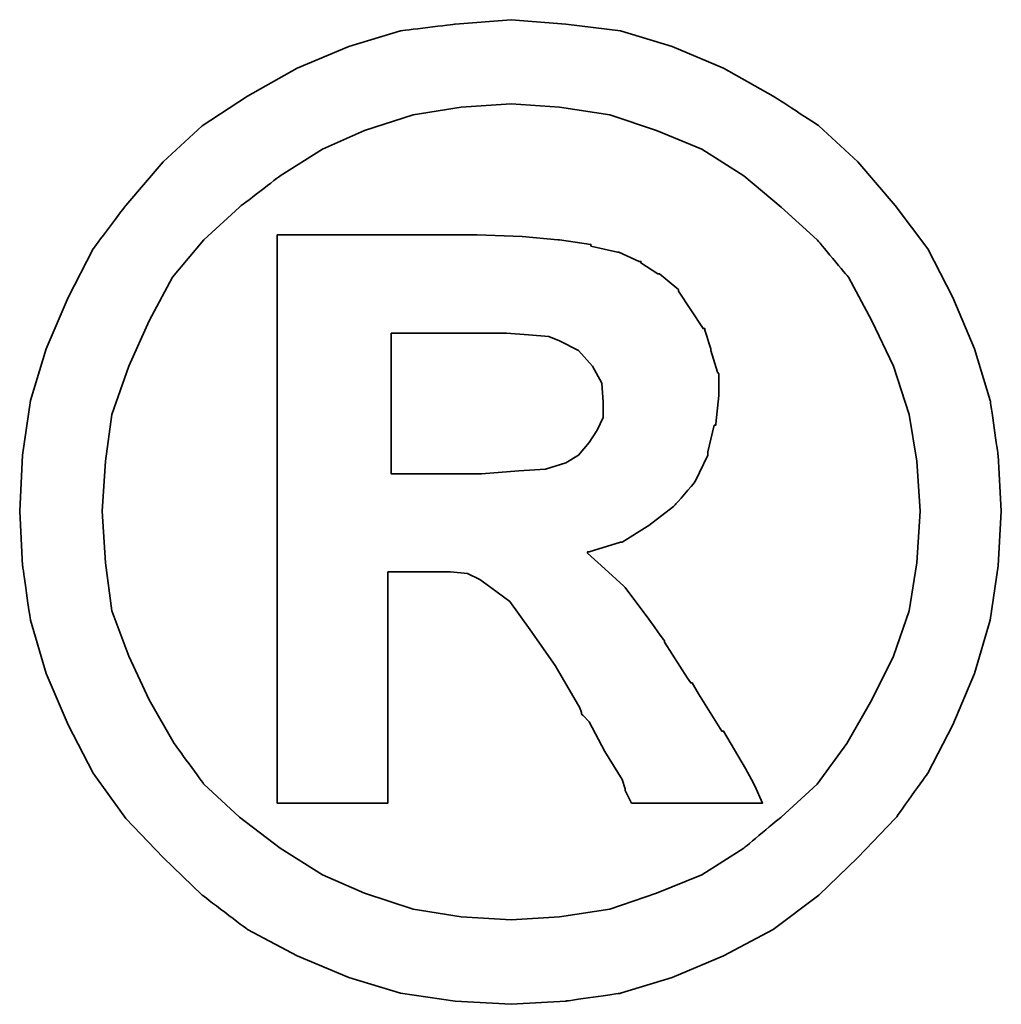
# Model space of a CAD drawing. Header units: millimetres. Extents: x 7 to 901, y 244 to 579.
# Tile 47 of 51: x 738.04 to 739.68, y 350.73 to 352.38. Entities that reach past the tile are written whole.
import ezdxf

# ---------------------------------------------------------------- set-up
doc = ezdxf.new("R2010")
doc.units = ezdxf.units.MM
doc.layers.add('DIM', color=4, linetype='CONTINUOUS')
doc.layers.add('layer 1', color=7, linetype='CONTINUOUS')

# ---------------------------------------------------------------- blocks, each defined once
blk = doc.blocks.new('TBI MOTION logo(完整正式版)')
at = {"layer": 'layer 1', "color": 22, "lineweight": 35}
for points, knots in [([(81.20634, 4.98624), (81.20634, 4.98624), (81.18649, 5.32862), (81.18649, 5.32862), (81.18649, 5.32862), (81.18649, 5.32862), (81.13886, 5.66206), (81.13886, 5.66206), (81.13886, 5.66206), (81.13886, 5.66206), (81.04359, 5.97764), (81.04359, 5.97764), (81.04359, 5.97764), (81.04359, 5.97764), (80.91061, 6.29124), (80.91061, 6.29124), (80.91061, 6.29124), (80.91061, 6.29124), (80.75778, 6.58697), (80.75778, 6.58697), (80.75778, 6.58697), (80.75778, 6.58697), (80.5593, 6.85294), (80.5593, 6.85294), (80.5593, 6.85294), (80.5593, 6.85294), (80.33105, 7.1189), (80.33105, 7.1189), (80.33105, 7.1189), (80.33105, 7.1189), (80.09287, 7.33921), (80.09287, 7.33921), (80.09287, 7.33921), (80.09287, 7.33921), (79.815, 7.51982), (79.815, 7.51982), (79.815, 7.51982), (79.815, 7.51982), (79.51133, 7.69051), (79.51133, 7.69051), (79.51133, 7.69051), (79.51133, 7.69051), (79.19773, 7.8235), (79.19773, 7.8235), (79.19773, 7.8235), (79.19773, 7.8235), (78.88215, 7.91877), (78.88215, 7.91877), (78.88215, 7.91877), (78.88215, 7.91877), (78.54871, 7.95846), (78.54871, 7.95846), (78.54871, 7.95846), (78.54871, 7.95846), (78.21526, 7.98625), (78.21526, 7.98625), (78.21526, 7.98625), (78.21526, 7.98625), (77.87388, 7.95846), (77.87388, 7.95846), (77.87388, 7.95846), (77.87388, 7.95846), (77.54044, 7.91877), (77.54044, 7.91877), (77.54044, 7.91877), (77.54044, 7.91877), (77.22485, 7.8235), (77.22485, 7.8235), (77.22485, 7.8235), (77.22485, 7.8235), (76.91027, 7.69051), (76.91027, 7.69051), (76.91027, 7.69051), (76.91027, 7.69051), (76.6056, 7.51982), (76.6056, 7.51982), (76.6056, 7.51982), (76.6056, 7.51982), (76.32972, 7.33921), (76.32972, 7.33921), (76.32972, 7.33921), (76.32972, 7.33921), (76.09154, 7.1189), (76.09154, 7.1189), (76.09154, 7.1189), (76.09154, 7.1189), (75.86329, 6.85294), (75.86329, 6.85294), (75.86329, 6.85294), (75.86329, 6.85294), (75.66382, 6.58697), (75.66382, 6.58697), (75.66382, 6.58697), (75.66382, 6.58697), (75.51099, 6.29124), (75.51099, 6.29124), (75.51099, 6.29124), (75.51099, 6.29124), (75.37702, 5.97764), (75.37702, 5.97764), (75.37702, 5.97764), (75.37702, 5.97764), (75.28175, 5.66206), (75.28175, 5.66206), (75.28175, 5.66206), (75.28175, 5.66206), (75.23411, 5.32862), (75.23411, 5.32862), (75.23411, 5.32862), (75.23411, 5.32862), (75.21625, 4.98624), (75.21625, 4.98624), (75.21625, 4.98624), (75.21625, 4.98624), (75.23411, 4.6528), (75.23411, 4.6528), (75.23411, 4.6528), (75.23411, 4.6528), (75.28175, 4.32035), (75.28175, 4.32035), (75.28175, 4.32035), (75.28175, 4.32035), (75.37702, 3.99583), (75.37702, 3.99583), (75.37702, 3.99583), (75.37702, 3.99583), (75.51099, 3.68224), (75.51099, 3.68224), (75.51099, 3.68224), (75.51099, 3.68224), (75.66382, 3.38749), (75.66382, 3.38749), (75.66382, 3.38749), (75.66382, 3.38749), (75.86329, 3.10963), (75.86329, 3.10963), (75.86329, 3.10963), (75.86329, 3.10963), (76.09154, 2.87145), (76.09154, 2.87145), (76.09154, 2.87145), (76.09154, 2.87145), (76.32972, 2.6432), (76.32972, 2.6432), (76.32972, 2.6432), (76.32972, 2.6432), (76.6056, 2.43381), (76.6056, 2.43381), (76.6056, 2.43381), (76.6056, 2.43381), (76.91027, 2.27205), (76.91027, 2.27205), (76.91027, 2.27205), (76.91027, 2.27205), (77.22485, 2.13906), (77.22485, 2.13906), (77.22485, 2.13906), (77.22485, 2.13906), (77.54044, 2.0438), (77.54044, 2.0438), (77.54044, 2.0438), (77.54044, 2.0438), (77.87388, 1.99616), (77.87388, 1.99616), (77.87388, 1.99616), (77.87388, 1.99616), (78.21526, 1.97631), (78.21526, 1.97631), (78.21526, 1.97631), (78.21526, 1.97631), (78.54871, 1.99616), (78.54871, 1.99616), (78.54871, 1.99616), (78.54871, 1.99616), (78.88215, 2.0438), (78.88215, 2.0438), (78.88215, 2.0438), (78.88215, 2.0438), (79.19773, 2.13906), (79.19773, 2.13906), (79.19773, 2.13906), (79.19773, 2.13906), (79.51133, 2.27205), (79.51133, 2.27205), (79.51133, 2.27205), (79.51133, 2.27205), (79.815, 2.43381), (79.815, 2.43381), (79.815, 2.43381), (79.815, 2.43381), (80.09287, 2.6432), (80.09287, 2.6432), (80.09287, 2.6432), (80.09287, 2.6432), (80.33105, 2.87145), (80.33105, 2.87145), (80.33105, 2.87145), (80.33105, 2.87145), (80.5593, 3.10963), (80.5593, 3.10963), (80.5593, 3.10963), (80.5593, 3.10963), (80.75778, 3.38749), (80.75778, 3.38749), (80.75778, 3.38749), (80.75778, 3.38749), (80.91061, 3.68224), (80.91061, 3.68224), (80.91061, 3.68224), (80.91061, 3.68224), (81.04359, 3.99583), (81.04359, 3.99583), (81.04359, 3.99583), (81.04359, 3.99583), (81.13886, 4.32035), (81.13886, 4.32035), (81.13886, 4.32035), (81.13886, 4.32035), (81.18649, 4.6528), (81.18649, 4.6528), (81.18649, 4.6528), (81.18649, 4.6528), (81.20634, 4.98624), (81.20634, 4.98624)], [0, 0, 0, 0, 0.0178571, 0.0178571, 0.0178571, 0.0178572, 0.0357143, 0.0357143, 0.0357143, 0.0357143, 0.0535714, 0.0535714, 0.0535714, 0.0535714, 0.0714286, 0.0714286, 0.0714286, 0.0714286, 0.0892857, 0.0892857, 0.0892857, 0.0892857, 0.1071429, 0.1071429, 0.1071429, 0.1071429, 0.125, 0.125, 0.125, 0.125, 0.1428571, 0.1428571, 0.1428571, 0.1428572, 0.1607143, 0.1607143, 0.1607143, 0.1607143, 0.1785714, 0.1785714, 0.1785714, 0.1785714, 0.1964286, 0.1964286, 0.1964286, 0.1964286, 0.2142857, 0.2142857, 0.2142857, 0.2142857, 0.2321429, 0.2321429, 0.2321429, 0.2321429, 0.25, 0.25, 0.25, 0.25, 0.2678571, 0.2678571, 0.2678571, 0.2678572, 0.2857143, 0.2857143, 0.2857143, 0.2857143, 0.3035714, 0.3035714, 0.3035714, 0.3035714, 0.3214286, 0.3214286, 0.3214286, 0.3214286, 0.3392857, 0.3392857, 0.3392857, 0.3392857, 0.3571429, 0.3571429, 0.3571429, 0.3571429, 0.375, 0.375, 0.375, 0.375, 0.3928571, 0.3928571, 0.3928571, 0.3928572, 0.4107143, 0.4107143, 0.4107143, 0.4107143, 0.4285714, 0.4285714, 0.4285714, 0.4285714, 0.4464286, 0.4464286, 0.4464286, 0.4464286, 0.4642857, 0.4642857, 0.4642857, 0.4642857, 0.4821429, 0.4821429, 0.4821429, 0.4821429, 0.5, 0.5, 0.5, 0.5, 0.5178571, 0.5178571, 0.5178571, 0.5178572, 0.5357143, 0.5357143, 0.5357143, 0.5357143, 0.5535714, 0.5535714, 0.5535714, 0.5535714, 0.5714286, 0.5714286, 0.5714286, 0.5714286, 0.5892857, 0.5892857, 0.5892857, 0.5892857, 0.6071429, 0.6071429, 0.6071429, 0.6071429, 0.625, 0.625, 0.625, 0.625, 0.6428571, 0.6428571, 0.6428571, 0.6428572, 0.6607143, 0.6607143, 0.6607143, 0.6607143, 0.6785714, 0.6785714, 0.6785714, 0.6785714, 0.6964286, 0.6964286, 0.6964286, 0.6964286, 0.7142857, 0.7142857, 0.7142857, 0.7142857, 0.7321429, 0.7321429, 0.7321429, 0.7321429, 0.75, 0.75, 0.75, 0.75, 0.7678571, 0.7678571, 0.7678571, 0.7678572, 0.7857143, 0.7857143, 0.7857143, 0.7857143, 0.8035714, 0.8035714, 0.8035714, 0.8035714, 0.8214286, 0.8214286, 0.8214286, 0.8214286, 0.8392857, 0.8392857, 0.8392857, 0.8392857, 0.8571429, 0.8571429, 0.8571429, 0.8571429, 0.875, 0.875, 0.875, 0.875, 0.8928571, 0.8928571, 0.8928571, 0.8928572, 0.9107143, 0.9107143, 0.9107143, 0.9107143, 0.9285714, 0.9285714, 0.9285714, 0.9285714, 0.9464286, 0.9464286, 0.9464286, 0.9464286, 0.9642857, 0.9642857, 0.9642857, 0.9642857, 0.9821429, 0.9821429, 0.9821429, 0.9821429, 1, 1, 1, 1]), ([(80.71014, 4.98624), (80.71014, 4.98624), (80.69129, 5.29091), (80.69129, 5.29091), (80.69129, 5.29091), (80.69129, 5.29091), (80.64464, 5.57672), (80.64464, 5.57672), (80.64464, 5.57672), (80.64464, 5.57672), (80.54937, 5.87245), (80.54937, 5.87245), (80.54937, 5.87245), (80.54937, 5.87245), (80.41639, 6.14833), (80.41639, 6.14833), (80.41639, 6.14833), (80.41639, 6.14833), (80.27349, 6.41429), (80.27349, 6.41429), (80.27349, 6.41429), (80.27349, 6.41429), (80.08295, 6.64255), (80.08295, 6.64255), (80.08295, 6.64255), (80.08295, 6.64255), (79.86264, 6.84301), (79.86264, 6.84301), (79.86264, 6.84301), (79.86264, 6.84301), (79.63439, 7.03355), (79.63439, 7.03355), (79.63439, 7.03355), (79.63439, 7.03355), (79.37835, 7.1963), (79.37835, 7.1963), (79.37835, 7.1963), (79.37835, 7.1963), (79.10246, 7.30944), (79.10246, 7.30944), (79.10246, 7.30944), (79.10246, 7.30944), (78.81665, 7.40471), (78.81665, 7.40471), (78.81665, 7.40471), (78.81665, 7.40471), (78.511, 7.45234), (78.511, 7.45234), (78.511, 7.45234), (78.511, 7.45234), (78.21526, 7.47219), (78.21526, 7.47219), (78.21526, 7.47219), (78.21526, 7.47219), (77.9106, 7.45234), (77.9106, 7.45234), (77.9106, 7.45234), (77.9106, 7.45234), (77.61685, 7.40471), (77.61685, 7.40471), (77.61685, 7.40471), (77.61685, 7.40471), (77.32012, 7.30944), (77.32012, 7.30944), (77.32012, 7.30944), (77.32012, 7.30944), (77.06309, 7.1963), (77.06309, 7.1963), (77.06309, 7.1963), (77.06309, 7.1963), (76.80606, 7.03355), (76.80606, 7.03355), (76.80606, 7.03355), (76.80606, 7.03355), (76.55797, 6.84301), (76.55797, 6.84301), (76.55797, 6.84301), (76.55797, 6.84301), (76.34063, 6.64255), (76.34063, 6.64255), (76.34063, 6.64255), (76.34063, 6.64255), (76.1491, 6.41429), (76.1491, 6.41429), (76.1491, 6.41429), (76.1491, 6.41429), (76.0062, 6.14833), (76.0062, 6.14833), (76.0062, 6.14833), (76.0062, 6.14833), (75.88314, 5.87245), (75.88314, 5.87245), (75.88314, 5.87245), (75.88314, 5.87245), (75.77794, 5.57672), (75.77794, 5.57672), (75.77794, 5.57672), (75.77794, 5.57672), (75.73924, 5.29091), (75.73924, 5.29091), (75.73924, 5.29091), (75.73924, 5.29091), (75.72039, 4.98624), (75.72039, 4.98624), (75.72039, 4.98624), (75.72039, 4.98624), (75.73924, 4.67165), (75.73924, 4.67165), (75.73924, 4.67165), (75.73924, 4.67165), (75.77794, 4.37791), (75.77794, 4.37791), (75.77794, 4.37791), (75.77794, 4.37791), (75.88314, 4.10102), (75.88314, 4.10102), (75.88314, 4.10102), (75.88314, 4.10102), (76.0062, 3.83407), (76.0062, 3.83407), (76.0062, 3.83407), (76.0062, 3.83407), (76.15902, 3.56811), (76.15902, 3.56811), (76.15902, 3.56811), (76.15902, 3.56811), (76.34063, 3.32001), (76.34063, 3.32001), (76.34063, 3.32001), (76.34063, 3.32001), (76.55797, 3.11955), (76.55797, 3.11955), (76.55797, 3.11955), (76.55797, 3.11955), (76.80606, 2.92901), (76.80606, 2.92901), (76.80606, 2.92901), (76.80606, 2.92901), (77.06309, 2.76725), (77.06309, 2.76725), (77.06309, 2.76725), (77.06309, 2.76725), (77.32012, 2.65412), (77.32012, 2.65412), (77.32012, 2.65412), (77.32012, 2.65412), (77.61685, 2.55786), (77.61685, 2.55786), (77.61685, 2.55786), (77.61685, 2.55786), (77.9106, 2.51022), (77.9106, 2.51022), (77.9106, 2.51022), (77.9106, 2.51022), (78.21526, 2.49137), (78.21526, 2.49137), (78.21526, 2.49137), (78.21526, 2.49137), (78.511, 2.51022), (78.511, 2.51022), (78.511, 2.51022), (78.511, 2.51022), (78.81665, 2.55786), (78.81665, 2.55786), (78.81665, 2.55786), (78.81665, 2.55786), (79.10246, 2.65412), (79.10246, 2.65412), (79.10246, 2.65412), (79.10246, 2.65412), (79.37835, 2.76725), (79.37835, 2.76725), (79.37835, 2.76725), (79.37835, 2.76725), (79.63439, 2.92901), (79.63439, 2.92901), (79.63439, 2.92901), (79.63439, 2.92901), (79.86264, 3.11955), (79.86264, 3.11955), (79.86264, 3.11955), (79.86264, 3.11955), (80.08295, 3.32001), (80.08295, 3.32001), (80.08295, 3.32001), (80.08295, 3.32001), (80.26356, 3.56811), (80.26356, 3.56811), (80.26356, 3.56811), (80.26356, 3.56811), (80.41639, 3.83407), (80.41639, 3.83407), (80.41639, 3.83407), (80.41639, 3.83407), (80.54937, 4.10102), (80.54937, 4.10102), (80.54937, 4.10102), (80.54937, 4.10102), (80.64464, 4.37791), (80.64464, 4.37791), (80.64464, 4.37791), (80.64464, 4.37791), (80.69129, 4.67165), (80.69129, 4.67165), (80.69129, 4.67165), (80.69129, 4.67165), (80.71014, 4.98624), (80.71014, 4.98624)], [0, 0, 0, 0, 0.0192308, 0.0192308, 0.0192308, 0.0192308, 0.0384615, 0.0384615, 0.0384615, 0.0384615, 0.0576923, 0.0576923, 0.0576923, 0.0576923, 0.0769231, 0.0769231, 0.0769231, 0.0769231, 0.0961538, 0.0961538, 0.0961538, 0.0961539, 0.1153846, 0.1153846, 0.1153846, 0.1153846, 0.1346154, 0.1346154, 0.1346154, 0.1346154, 0.1538462, 0.1538462, 0.1538462, 0.1538462, 0.1730769, 0.1730769, 0.1730769, 0.1730769, 0.1923077, 0.1923077, 0.1923077, 0.1923077, 0.2115385, 0.2115385, 0.2115385, 0.2115385, 0.2307692, 0.2307692, 0.2307692, 0.2307692, 0.25, 0.25, 0.25, 0.25, 0.2692308, 0.2692308, 0.2692308, 0.2692308, 0.2884615, 0.2884615, 0.2884615, 0.2884615, 0.3076923, 0.3076923, 0.3076923, 0.3076923, 0.3269231, 0.3269231, 0.3269231, 0.3269231, 0.3461538, 0.3461538, 0.3461538, 0.3461539, 0.3653846, 0.3653846, 0.3653846, 0.3653846, 0.3846154, 0.3846154, 0.3846154, 0.3846154, 0.4038462, 0.4038462, 0.4038462, 0.4038462, 0.4230769, 0.4230769, 0.4230769, 0.4230769, 0.4423077, 0.4423077, 0.4423077, 0.4423077, 0.4615385, 0.4615385, 0.4615385, 0.4615385, 0.4807692, 0.4807692, 0.4807692, 0.4807692, 0.5, 0.5, 0.5, 0.5, 0.5192308, 0.5192308, 0.5192308, 0.5192308, 0.5384615, 0.5384615, 0.5384615, 0.5384615, 0.5576923, 0.5576923, 0.5576923, 0.5576923, 0.5769231, 0.5769231, 0.5769231, 0.5769231, 0.5961538, 0.5961538, 0.5961538, 0.5961539, 0.6153846, 0.6153846, 0.6153846, 0.6153846, 0.6346154, 0.6346154, 0.6346154, 0.6346154, 0.6538462, 0.6538462, 0.6538462, 0.6538462, 0.6730769, 0.6730769, 0.6730769, 0.6730769, 0.6923077, 0.6923077, 0.6923077, 0.6923077, 0.7115385, 0.7115385, 0.7115385, 0.7115385, 0.7307692, 0.7307692, 0.7307692, 0.7307692, 0.75, 0.75, 0.75, 0.75, 0.7692308, 0.7692308, 0.7692308, 0.7692308, 0.7884615, 0.7884615, 0.7884615, 0.7884615, 0.8076923, 0.8076923, 0.8076923, 0.8076923, 0.8269231, 0.8269231, 0.8269231, 0.8269231, 0.8461538, 0.8461538, 0.8461538, 0.8461539, 0.8653846, 0.8653846, 0.8653846, 0.8653846, 0.8846154, 0.8846154, 0.8846154, 0.8846154, 0.9038462, 0.9038462, 0.9038462, 0.9038462, 0.9230769, 0.9230769, 0.9230769, 0.9230769, 0.9423077, 0.9423077, 0.9423077, 0.9423077, 0.9615385, 0.9615385, 0.9615385, 0.9615385, 0.9807692, 0.9807692, 0.9807692, 0.9807692, 1, 1, 1, 1]), ([(76.78721, 3.2823), (76.78721, 3.2823), (76.78721, 3.32001), (76.78721, 3.32001), (76.78721, 3.32001), (76.78721, 3.32001), (76.78721, 3.42422), (76.78721, 3.42422), (76.78721, 3.42422), (76.78721, 3.42422), (76.78721, 3.59689), (76.78721, 3.59689), (76.78721, 3.59689), (76.78721, 3.59689), (76.78721, 3.80529), (76.78721, 3.80529), (76.78721, 3.80529), (76.78721, 3.80529), (76.78721, 4.0524), (76.78721, 4.0524), (76.78721, 4.0524), (76.78721, 4.0524), (76.78721, 4.32035), (76.78721, 4.32035), (76.78721, 4.32035), (76.78721, 4.32035), (76.78721, 4.92868), (76.78721, 4.92868), (76.78721, 4.92868), (76.78721, 4.92868), (76.78721, 5.53801), (76.78721, 5.53801), (76.78721, 5.53801), (76.78721, 5.53801), (76.78721, 5.82482), (76.78721, 5.82482), (76.78721, 5.82482), (76.78721, 5.82482), (76.78721, 6.07291), (76.78721, 6.07291), (76.78721, 6.07291), (76.78721, 6.07291), (76.78721, 6.30017), (76.78721, 6.30017), (76.78721, 6.30017), (76.78721, 6.30017), (76.78721, 6.45399), (76.78721, 6.45399), (76.78721, 6.45399), (76.78721, 6.45399), (76.78721, 6.5572), (76.78721, 6.5572), (76.78721, 6.5572), (76.78721, 6.5572), (76.78721, 6.59689), (76.78721, 6.59689), (76.78721, 6.59689), (76.78721, 6.59689), (76.78721, 6.67232), (76.78721, 6.67232), (76.78721, 6.67232), (76.78721, 6.67232), (76.8537, 6.67232), (76.8537, 6.67232), (76.8537, 6.67232), (76.8537, 6.67232), (76.87355, 6.67232), (76.87355, 6.67232), (76.87355, 6.67232), (76.87355, 6.67232), (76.91027, 6.67232), (76.91027, 6.67232), (76.91027, 6.67232), (76.91027, 6.67232), (77.04424, 6.67232), (77.04424, 6.67232), (77.04424, 6.67232), (77.04424, 6.67232), (77.22485, 6.67232), (77.22485, 6.67232), (77.22485, 6.67232), (77.22485, 6.67232), (77.43524, 6.67232), (77.43524, 6.67232), (77.43524, 6.67232), (77.43524, 6.67232), (77.65357, 6.67232), (77.65357, 6.67232), (77.65357, 6.67232), (77.65357, 6.67232), (77.82625, 6.67232), (77.82625, 6.67232), (77.82625, 6.67232), (77.82625, 6.67232), (77.94037, 6.67232), (77.94037, 6.67232), (77.94037, 6.67232), (77.94037, 6.67232), (77.97709, 6.67232), (77.97709, 6.67232), (77.97709, 6.67232), (77.97709, 6.67232), (77.99694, 6.67232), (77.99694, 6.67232), (77.99694, 6.67232), (77.99694, 6.67232), (78.00686, 6.67232), (78.00686, 6.67232), (78.00686, 6.67232), (78.00686, 6.67232), (78.28275, 6.6624), (78.28275, 6.6624), (78.28275, 6.6624), (78.28275, 6.6624), (78.50107, 6.64255), (78.50107, 6.64255), (78.50107, 6.64255), (78.50107, 6.64255), (78.511, 6.64255), (78.511, 6.64255), (78.511, 6.64255), (78.511, 6.64255), (78.70154, 6.61476), (78.70154, 6.61476), (78.70154, 6.61476), (78.70154, 6.61476), (78.70154, 6.60483), (78.70154, 6.60483), (78.70154, 6.60483), (78.70154, 6.60483), (78.86429, 6.56713), (78.86429, 6.56713), (78.86429, 6.56713), (78.86429, 6.56713), (78.87223, 6.56713), (78.87223, 6.56713), (78.87223, 6.56713), (78.87223, 6.56713), (78.99727, 6.51056), (78.99727, 6.51056), (78.99727, 6.51056), (78.99727, 6.51056), (79.00719, 6.51056), (79.00719, 6.51056), (79.00719, 6.51056), (79.00719, 6.51056), (79.00719, 6.50162), (79.00719, 6.50162), (79.00719, 6.50162), (79.00719, 6.50162), (79.1104, 6.43415), (79.1104, 6.43415), (79.1104, 6.43415), (79.1104, 6.43415), (79.12132, 6.43415), (79.12132, 6.43415), (79.12132, 6.43415), (79.12132, 6.43415), (79.22552, 6.34781), (79.22552, 6.34781), (79.22552, 6.34781), (79.22552, 6.34781), (79.23544, 6.33888), (79.23544, 6.33888), (79.23544, 6.33888), (79.23544, 6.33888), (79.23544, 6.32895), (79.23544, 6.32895), (79.23544, 6.32895), (79.23544, 6.32895), (79.31087, 6.21483), (79.31087, 6.21483), (79.31087, 6.21483), (79.31087, 6.21483), (79.38629, 6.1007), (79.38629, 6.1007), (79.38629, 6.1007), (79.38629, 6.1007), (79.3972, 6.1007), (79.3972, 6.1007), (79.3972, 6.1007), (79.3972, 6.1007), (79.3972, 6.09078), (79.3972, 6.09078), (79.3972, 6.09078), (79.3972, 6.09078), (79.43392, 5.97764), (79.43392, 5.97764), (79.43392, 5.97764), (79.43392, 5.97764), (79.43392, 5.96772), (79.43392, 5.96772), (79.43392, 5.96772), (79.43392, 5.96772), (79.47362, 5.83474), (79.47362, 5.83474), (79.47362, 5.83474), (79.47362, 5.83474), (79.48156, 5.82482), (79.48156, 5.82482), (79.48156, 5.82482), (79.48156, 5.82482), (79.48156, 5.69977), (79.48156, 5.69977), (79.48156, 5.69977), (79.48156, 5.69977), (79.48156, 5.69183), (79.48156, 5.69183), (79.48156, 5.69183), (79.48156, 5.69183), (79.4637, 5.51915), (79.4637, 5.51915), (79.4637, 5.51915), (79.4637, 5.51915), (79.4637, 5.51122), (79.4637, 5.51122), (79.4637, 5.51122), (79.4637, 5.51122), (79.45377, 5.51122), (79.45377, 5.51122), (79.45377, 5.51122), (79.45377, 5.51122), (79.41507, 5.34847), (79.41507, 5.34847), (79.41507, 5.34847), (79.41507, 5.34847), (79.41507, 5.33854), (79.41507, 5.33854), (79.41507, 5.33854), (79.41507, 5.33854), (79.41507, 5.32862), (79.41507, 5.32862), (79.41507, 5.32862), (79.41507, 5.32862), (79.33865, 5.16785), (79.33865, 5.16785), (79.33865, 5.16785), (79.33865, 5.16785), (79.33071, 5.15693), (79.33071, 5.15693), (79.33071, 5.15693), (79.33071, 5.15693), (79.2156, 5.02495), (79.2156, 5.02495), (79.2156, 5.02495), (79.2156, 5.02495), (79.20567, 5.01502), (79.20567, 5.01502), (79.20567, 5.01502), (79.20567, 5.01502), (79.05483, 4.89991), (79.05483, 4.89991), (79.05483, 4.89991), (79.05483, 4.89991), (79.04491, 4.89197), (79.04491, 4.89197), (79.04491, 4.89197), (79.04491, 4.89197), (78.89208, 4.7967), (78.89208, 4.7967), (78.89208, 4.7967), (78.89208, 4.7967), (78.88215, 4.7967), (78.88215, 4.7967), (78.88215, 4.7967), (78.88215, 4.7967), (78.69161, 4.73913), (78.69161, 4.73913), (78.69161, 4.73913), (78.69161, 4.73913), (78.68169, 4.73913), (78.68169, 4.73913), (78.68169, 4.73913), (78.68169, 4.73913), (78.68169, 4.72921), (78.68169, 4.72921), (78.68169, 4.72921), (78.68169, 4.72921), (78.78688, 4.63394), (78.78688, 4.63394), (78.78688, 4.63394), (78.78688, 4.63394), (78.902, 4.52875), (78.902, 4.52875), (78.902, 4.52875), (78.902, 4.52875), (78.91093, 4.52081), (78.91093, 4.52081), (78.91093, 4.52081), (78.91093, 4.52081), (79.02506, 4.36798), (79.02506, 4.36798), (79.02506, 4.36798), (79.02506, 4.36798), (79.1501, 4.1953), (79.1501, 4.1953), (79.1501, 4.1953), (79.1501, 4.1953), (79.1501, 4.18736), (79.1501, 4.18736), (79.1501, 4.18736), (79.1501, 4.18736), (79.29201, 3.96705), (79.29201, 3.96705), (79.29201, 3.96705), (79.29201, 3.96705), (79.31087, 3.93828), (79.31087, 3.93828), (79.31087, 3.93828), (79.31087, 3.93828), (79.32079, 3.93828), (79.32079, 3.93828), (79.32079, 3.93828), (79.32079, 3.93828), (79.3585, 3.87178), (79.3585, 3.87178), (79.3585, 3.87178), (79.3585, 3.87178), (79.50141, 3.64353), (79.50141, 3.64353), (79.50141, 3.64353), (79.50141, 3.64353), (79.51133, 3.64353), (79.51133, 3.64353), (79.51133, 3.64353), (79.51133, 3.64353), (79.64431, 3.41528), (79.64431, 3.41528), (79.64431, 3.41528), (79.64431, 3.41528), (79.68202, 3.3478), (79.68202, 3.3478), (79.68202, 3.3478), (79.68202, 3.3478), (79.70187, 3.31009), (79.70187, 3.31009), (79.70187, 3.31009), (79.70187, 3.31009), (79.7495, 3.2049), (79.7495, 3.2049), (79.7495, 3.2049), (79.7495, 3.2049), (79.64431, 3.2049), (79.64431, 3.2049), (79.64431, 3.2049), (79.64431, 3.2049), (79.62546, 3.2049), (79.62546, 3.2049), (79.62546, 3.2049), (79.62546, 3.2049), (79.53912, 3.2049), (79.53912, 3.2049), (79.53912, 3.2049), (79.53912, 3.2049), (79.31087, 3.2049), (79.31087, 3.2049), (79.31087, 3.2049), (79.31087, 3.2049), (79.08262, 3.2049), (79.08262, 3.2049), (79.08262, 3.2049), (79.08262, 3.2049), (79.00719, 3.2049), (79.00719, 3.2049), (79.00719, 3.2049), (79.00719, 3.2049), (78.98735, 3.2049), (78.98735, 3.2049), (78.98735, 3.2049), (78.98735, 3.2049), (78.94964, 3.2049), (78.94964, 3.2049), (78.94964, 3.2049), (78.94964, 3.2049), (78.92979, 3.24459), (78.92979, 3.24459), (78.92979, 3.24459), (78.92979, 3.24459), (78.91093, 3.2823), (78.91093, 3.2823), (78.91093, 3.2823), (78.91093, 3.2823), (78.91093, 3.29223), (78.91093, 3.29223), (78.91093, 3.29223), (78.91093, 3.29223), (78.89208, 3.3478), (78.89208, 3.3478), (78.89208, 3.3478), (78.89208, 3.3478), (78.78688, 3.52048), (78.78688, 3.52048), (78.78688, 3.52048), (78.78688, 3.52048), (78.69161, 3.7001), (78.69161, 3.7001), (78.69161, 3.7001), (78.69161, 3.7001), (78.6539, 3.7388), (78.6539, 3.7388), (78.6539, 3.7388), (78.6539, 3.7388), (78.64398, 3.74873), (78.64398, 3.74873), (78.64398, 3.74873), (78.64398, 3.74873), (78.64398, 3.75766), (78.64398, 3.75766), (78.64398, 3.75766), (78.64398, 3.75766), (78.63405, 3.78644), (78.63405, 3.78644), (78.63405, 3.78644), (78.63405, 3.78644), (78.48321, 4.04347), (78.48321, 4.04347), (78.48321, 4.04347), (78.48321, 4.04347), (78.33038, 4.2618), (78.33038, 4.2618), (78.33038, 4.2618), (78.33038, 4.2618), (78.20732, 4.43447), (78.20732, 4.43447), (78.20732, 4.43447), (78.20732, 4.43447), (78.09221, 4.52081), (78.09221, 4.52081), (78.09221, 4.52081), (78.09221, 4.52081), (78.02472, 4.56845), (78.02472, 4.56845), (78.02472, 4.56845), (78.02472, 4.56845), (77.9493, 4.60616), (77.9493, 4.60616), (77.9493, 4.60616), (77.9493, 4.60616), (77.8451, 4.61608), (77.8451, 4.61608), (77.8451, 4.61608), (77.8451, 4.61608), (77.71113, 4.61608), (77.71113, 4.61608), (77.71113, 4.61608), (77.71113, 4.61608), (77.69128, 4.61608), (77.69128, 4.61608), (77.69128, 4.61608), (77.69128, 4.61608), (77.67342, 4.61608), (77.67342, 4.61608), (77.67342, 4.61608), (77.67342, 4.61608), (77.5583, 4.61608), (77.5583, 4.61608), (77.5583, 4.61608), (77.5583, 4.61608), (77.46303, 4.61608), (77.46303, 4.61608), (77.46303, 4.61608), (77.46303, 4.61608), (77.46303, 4.54761), (77.46303, 4.54761), (77.46303, 4.54761), (77.46303, 4.54761), (77.46303, 4.47318), (77.46303, 4.47318), (77.46303, 4.47318), (77.46303, 4.47318), (77.46303, 4.24294), (77.46303, 4.24294), (77.46303, 4.24294), (77.46303, 4.24294), (77.46303, 3.99583), (77.46303, 3.99583), (77.46303, 3.99583), (77.46303, 3.99583), (77.46303, 3.72888), (77.46303, 3.72888), (77.46303, 3.72888), (77.46303, 3.72888), (77.46303, 3.51055), (77.46303, 3.51055), (77.46303, 3.51055), (77.46303, 3.51055), (77.46303, 3.42422), (77.46303, 3.42422), (77.46303, 3.42422), (77.46303, 3.42422), (77.46303, 3.35773), (77.46303, 3.35773), (77.46303, 3.35773), (77.46303, 3.35773), (77.46303, 3.30017), (77.46303, 3.30017), (77.46303, 3.30017), (77.46303, 3.30017), (77.46303, 3.2823), (77.46303, 3.2823), (77.46303, 3.2823), (77.46303, 3.2823), (77.46303, 3.2049), (77.46303, 3.2049), (77.46303, 3.2049), (77.46303, 3.2049), (77.39753, 3.2049), (77.39753, 3.2049), (77.39753, 3.2049), (77.39753, 3.2049), (77.37768, 3.2049), (77.37768, 3.2049), (77.37768, 3.2049), (77.37768, 3.2049), (77.32012, 3.2049), (77.32012, 3.2049), (77.32012, 3.2049), (77.32012, 3.2049), (77.12165, 3.2049), (77.12165, 3.2049), (77.12165, 3.2049), (77.12165, 3.2049), (76.94897, 3.2049), (76.94897, 3.2049), (76.94897, 3.2049), (76.94897, 3.2049), (76.8924, 3.2049), (76.8924, 3.2049), (76.8924, 3.2049), (76.8924, 3.2049), (76.8537, 3.2049), (76.8537, 3.2049), (76.8537, 3.2049), (76.8537, 3.2049), (76.78721, 3.2049), (76.78721, 3.2049), (76.78721, 3.2049), (76.78721, 3.2049), (76.78721, 3.2823), (76.78721, 3.2823)], [0, 0, 0, 0, 0.0074074, 0.0074074, 0.0074074, 0.0074074, 0.0148148, 0.0148148, 0.0148148, 0.0148148, 0.0222222, 0.0222222, 0.0222222, 0.0222222, 0.0296296, 0.0296296, 0.0296296, 0.0296296, 0.037037, 0.037037, 0.037037, 0.037037, 0.0444444, 0.0444444, 0.0444444, 0.0444445, 0.0518519, 0.0518519, 0.0518519, 0.0518519, 0.0592593, 0.0592593, 0.0592593, 0.0592593, 0.0666667, 0.0666667, 0.0666667, 0.0666667, 0.0740741, 0.0740741, 0.0740741, 0.0740741, 0.0814815, 0.0814815, 0.0814815, 0.0814815, 0.0888889, 0.0888889, 0.0888889, 0.0888889, 0.0962963, 0.0962963, 0.0962963, 0.0962963, 0.1037037, 0.1037037, 0.1037037, 0.1037037, 0.1111111, 0.1111111, 0.1111111, 0.1111111, 0.1185185, 0.1185185, 0.1185185, 0.1185185, 0.1259259, 0.1259259, 0.1259259, 0.1259259, 0.1333333, 0.1333333, 0.1333333, 0.1333333, 0.1407407, 0.1407407, 0.1407407, 0.1407408, 0.1481481, 0.1481481, 0.1481481, 0.1481482, 0.1555556, 0.1555556, 0.1555556, 0.1555556, 0.162963, 0.162963, 0.162963, 0.162963, 0.1703704, 0.1703704, 0.1703704, 0.1703704, 0.1777778, 0.1777778, 0.1777778, 0.1777778, 0.1851852, 0.1851852, 0.1851852, 0.1851852, 0.1925926, 0.1925926, 0.1925926, 0.1925926, 0.2, 0.2, 0.2, 0.2, 0.2074074, 0.2074074, 0.2074074, 0.2074074, 0.2148148, 0.2148148, 0.2148148, 0.2148148, 0.2222222, 0.2222222, 0.2222222, 0.2222222, 0.2296296, 0.2296296, 0.2296296, 0.2296296, 0.237037, 0.237037, 0.237037, 0.237037, 0.2444444, 0.2444444, 0.2444444, 0.2444445, 0.2518519, 0.2518519, 0.2518519, 0.2518519, 0.2592593, 0.2592593, 0.2592593, 0.2592593, 0.2666667, 0.2666667, 0.2666667, 0.2666667, 0.2740741, 0.2740741, 0.2740741, 0.2740741, 0.2814815, 0.2814815, 0.2814815, 0.2814815, 0.2888889, 0.2888889, 0.2888889, 0.2888889, 0.2962963, 0.2962963, 0.2962963, 0.2962963, 0.3037037, 0.3037037, 0.3037037, 0.3037037, 0.3111111, 0.3111111, 0.3111111, 0.3111111, 0.3185185, 0.3185185, 0.3185185, 0.3185185, 0.3259259, 0.3259259, 0.3259259, 0.3259259, 0.3333333, 0.3333333, 0.3333333, 0.3333333, 0.3407407, 0.3407407, 0.3407407, 0.3407408, 0.3481481, 0.3481481, 0.3481481, 0.3481482, 0.3555556, 0.3555556, 0.3555556, 0.3555556, 0.362963, 0.362963, 0.362963, 0.362963, 0.3703704, 0.3703704, 0.3703704, 0.3703704, 0.3777778, 0.3777778, 0.3777778, 0.3777778, 0.3851852, 0.3851852, 0.3851852, 0.3851852, 0.3925926, 0.3925926, 0.3925926, 0.3925926, 0.4, 0.4, 0.4, 0.4, 0.4074074, 0.4074074, 0.4074074, 0.4074074, 0.4148148, 0.4148148, 0.4148148, 0.4148148, 0.4222222, 0.4222222, 0.4222222, 0.4222222, 0.4296296, 0.4296296, 0.4296296, 0.4296296, 0.437037, 0.437037, 0.437037, 0.437037, 0.4444444, 0.4444444, 0.4444444, 0.4444445, 0.4518519, 0.4518519, 0.4518519, 0.4518519, 0.4592593, 0.4592593, 0.4592593, 0.4592593, 0.4666667, 0.4666667, 0.4666667, 0.4666667, 0.4740741, 0.4740741, 0.4740741, 0.4740741, 0.4814815, 0.4814815, 0.4814815, 0.4814815, 0.4888889, 0.4888889, 0.4888889, 0.4888889, 0.4962963, 0.4962963, 0.4962963, 0.4962963, 0.5037037, 0.5037037, 0.5037037, 0.5037037, 0.5111111, 0.5111111, 0.5111111, 0.5111111, 0.5185185, 0.5185185, 0.5185185, 0.5185185, 0.5259259, 0.5259259, 0.5259259, 0.5259259, 0.5333333, 0.5333333, 0.5333333, 0.5333333, 0.5407407, 0.5407407, 0.5407407, 0.5407408, 0.5481481, 0.5481481, 0.5481481, 0.5481482, 0.5555556, 0.5555556, 0.5555556, 0.5555556, 0.562963, 0.562963, 0.562963, 0.562963, 0.5703704, 0.5703704, 0.5703704, 0.5703704, 0.5777778, 0.5777778, 0.5777778, 0.5777778, 0.5851852, 0.5851852, 0.5851852, 0.5851852, 0.5925926, 0.5925926, 0.5925926, 0.5925926, 0.6, 0.6, 0.6, 0.6, 0.6074074, 0.6074074, 0.6074074, 0.6074074, 0.6148148, 0.6148148, 0.6148148, 0.6148148, 0.6222222, 0.6222222, 0.6222222, 0.6222222, 0.6296296, 0.6296296, 0.6296296, 0.6296296, 0.637037, 0.637037, 0.637037, 0.637037, 0.6444444, 0.6444444, 0.6444444, 0.6444445, 0.6518519, 0.6518519, 0.6518519, 0.6518519, 0.6592593, 0.6592593, 0.6592593, 0.6592593, 0.6666667, 0.6666667, 0.6666667, 0.6666667, 0.6740741, 0.6740741, 0.6740741, 0.6740741, 0.6814815, 0.6814815, 0.6814815, 0.6814815, 0.6888889, 0.6888889, 0.6888889, 0.6888889, 0.6962963, 0.6962963, 0.6962963, 0.6962963, 0.7037037, 0.7037037, 0.7037037, 0.7037037, 0.7111111, 0.7111111, 0.7111111, 0.7111111, 0.7185185, 0.7185185, 0.7185185, 0.7185185, 0.7259259, 0.7259259, 0.7259259, 0.7259259, 0.7333333, 0.7333333, 0.7333333, 0.7333333, 0.7407407, 0.7407407, 0.7407407, 0.7407408, 0.7481481, 0.7481481, 0.7481481, 0.7481482, 0.7555556, 0.7555556, 0.7555556, 0.7555556, 0.762963, 0.762963, 0.762963, 0.762963, 0.7703704, 0.7703704, 0.7703704, 0.7703704, 0.7777778, 0.7777778, 0.7777778, 0.7777778, 0.7851852, 0.7851852, 0.7851852, 0.7851852, 0.7925926, 0.7925926, 0.7925926, 0.7925926, 0.8, 0.8, 0.8, 0.8, 0.8074074, 0.8074074, 0.8074074, 0.8074074, 0.8148148, 0.8148148, 0.8148148, 0.8148148, 0.8222222, 0.8222222, 0.8222222, 0.8222222, 0.8296296, 0.8296296, 0.8296296, 0.8296296, 0.837037, 0.837037, 0.837037, 0.837037, 0.8444444, 0.8444444, 0.8444444, 0.8444445, 0.8518519, 0.8518519, 0.8518519, 0.8518519, 0.8592593, 0.8592593, 0.8592593, 0.8592593, 0.8666667, 0.8666667, 0.8666667, 0.8666667, 0.8740741, 0.8740741, 0.8740741, 0.8740741, 0.8814815, 0.8814815, 0.8814815, 0.8814815, 0.8888889, 0.8888889, 0.8888889, 0.8888889, 0.8962963, 0.8962963, 0.8962963, 0.8962963, 0.9037037, 0.9037037, 0.9037037, 0.9037037, 0.9111111, 0.9111111, 0.9111111, 0.9111111, 0.9185185, 0.9185185, 0.9185185, 0.9185185, 0.9259259, 0.9259259, 0.9259259, 0.9259259, 0.9333333, 0.9333333, 0.9333333, 0.9333333, 0.9407407, 0.9407407, 0.9407407, 0.9407408, 0.9481481, 0.9481481, 0.9481481, 0.9481482, 0.9555556, 0.9555556, 0.9555556, 0.9555556, 0.962963, 0.962963, 0.962963, 0.962963, 0.9703704, 0.9703704, 0.9703704, 0.9703704, 0.9777778, 0.9777778, 0.9777778, 0.9777778, 0.9851852, 0.9851852, 0.9851852, 0.9851852, 0.9925926, 0.9925926, 0.9925926, 0.9925926, 1, 1, 1, 1]), ([(77.48288, 6.07291), (77.48288, 6.07291), (77.48288, 5.99551), (77.48288, 5.99551), (77.48288, 5.99551), (77.48288, 5.99551), (77.48288, 5.82482), (77.48288, 5.82482), (77.48288, 5.82482), (77.48288, 5.82482), (77.48288, 5.63328), (77.48288, 5.63328), (77.48288, 5.63328), (77.48288, 5.63328), (77.48288, 5.46358), (77.48288, 5.46358), (77.48288, 5.46358), (77.48288, 5.46358), (77.48288, 5.29091), (77.48288, 5.29091), (77.48288, 5.29091), (77.48288, 5.29091), (77.48288, 5.21449), (77.48288, 5.21449), (77.48288, 5.21449), (77.48288, 5.21449), (77.50074, 5.21449), (77.50074, 5.21449), (77.50074, 5.21449), (77.50074, 5.21449), (77.71113, 5.21449), (77.71113, 5.21449), (77.71113, 5.21449), (77.71113, 5.21449), (77.94037, 5.21449), (77.94037, 5.21449), (77.94037, 5.21449), (77.94037, 5.21449), (78.01579, 5.21449), (78.01579, 5.21449), (78.01579, 5.21449), (78.01579, 5.21449), (78.03465, 5.21449), (78.03465, 5.21449), (78.03465, 5.21449), (78.03465, 5.21449), (78.2629, 5.23335), (78.2629, 5.23335), (78.2629, 5.23335), (78.2629, 5.23335), (78.42565, 5.24327), (78.42565, 5.24327), (78.42565, 5.24327), (78.42565, 5.24327), (78.54871, 5.28098), (78.54871, 5.28098), (78.54871, 5.28098), (78.54871, 5.28098), (78.62611, 5.32862), (78.62611, 5.32862), (78.62611, 5.32862), (78.62611, 5.32862), (78.69161, 5.40503), (78.69161, 5.40503), (78.69161, 5.40503), (78.69161, 5.40503), (78.73925, 5.48145), (78.73925, 5.48145), (78.73925, 5.48145), (78.73925, 5.48145), (78.77696, 5.55885), (78.77696, 5.55885), (78.77696, 5.55885), (78.77696, 5.55885), (78.77696, 5.65214), (78.77696, 5.65214), (78.77696, 5.65214), (78.77696, 5.65214), (78.76902, 5.76726), (78.76902, 5.76726), (78.76902, 5.76726), (78.76902, 5.76726), (78.71146, 5.87245), (78.71146, 5.87245), (78.71146, 5.87245), (78.71146, 5.87245), (78.62611, 5.96772), (78.62611, 5.96772), (78.62611, 5.96772), (78.62611, 5.96772), (78.511, 6.02528), (78.511, 6.02528), (78.511, 6.02528), (78.511, 6.02528), (78.44451, 6.05306), (78.44451, 6.05306), (78.44451, 6.05306), (78.44451, 6.05306), (78.32046, 6.06299), (78.32046, 6.06299), (78.32046, 6.06299), (78.32046, 6.06299), (78.18748, 6.07291), (78.18748, 6.07291), (78.18748, 6.07291), (78.18748, 6.07291), (77.99694, 6.07291), (77.99694, 6.07291), (77.99694, 6.07291), (77.99694, 6.07291), (77.97709, 6.07291), (77.97709, 6.07291), (77.97709, 6.07291), (77.97709, 6.07291), (77.90167, 6.07291), (77.90167, 6.07291), (77.90167, 6.07291), (77.90167, 6.07291), (77.69128, 6.07291), (77.69128, 6.07291), (77.69128, 6.07291), (77.69128, 6.07291), (77.50074, 6.07291), (77.50074, 6.07291), (77.50074, 6.07291), (77.50074, 6.07291), (77.48288, 6.07291), (77.48288, 6.07291)], [0, 0, 0, 0, 0.03125, 0.03125, 0.03125, 0.03125, 0.0625, 0.0625, 0.0625, 0.0625, 0.09375, 0.09375, 0.09375, 0.09375, 0.125, 0.125, 0.125, 0.125, 0.15625, 0.15625, 0.15625, 0.15625, 0.1875, 0.1875, 0.1875, 0.1875, 0.21875, 0.21875, 0.21875, 0.21875, 0.25, 0.25, 0.25, 0.25, 0.28125, 0.28125, 0.28125, 0.28125, 0.3125, 0.3125, 0.3125, 0.3125, 0.34375, 0.34375, 0.34375, 0.34375, 0.375, 0.375, 0.375, 0.375, 0.40625, 0.40625, 0.40625, 0.40625, 0.4375, 0.4375, 0.4375, 0.4375, 0.46875, 0.46875, 0.46875, 0.46875, 0.5, 0.5, 0.5, 0.5, 0.53125, 0.53125, 0.53125, 0.53125, 0.5625, 0.5625, 0.5625, 0.5625, 0.59375, 0.59375, 0.59375, 0.59375, 0.625, 0.625, 0.625, 0.625, 0.65625, 0.65625, 0.65625, 0.65625, 0.6875, 0.6875, 0.6875, 0.6875, 0.71875, 0.71875, 0.71875, 0.71875, 0.75, 0.75, 0.75, 0.75, 0.78125, 0.78125, 0.78125, 0.78125, 0.8125, 0.8125, 0.8125, 0.8125, 0.84375, 0.84375, 0.84375, 0.84375, 0.875, 0.875, 0.875, 0.875, 0.90625, 0.90625, 0.90625, 0.90625, 0.9375, 0.9375, 0.9375, 0.9375, 0.96875, 0.96875, 0.96875, 0.96875, 1, 1, 1, 1])]:
    blk.add_open_spline(points, degree=3, knots=knots, dxfattribs=at)

msp = doc.modelspace()

# ---------------------------------------------------------------- block references
at = {"layer": 'DIM', "color": 7, "xscale": 0.2736514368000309, "yscale": 0.2736514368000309, "zscale": 0.2736514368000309}
msp.add_blockref('TBI MOTION logo(完整正式版)', (717.4543, 350.1926), dxfattribs=at)

doc.saveas('drawing.dxf')
